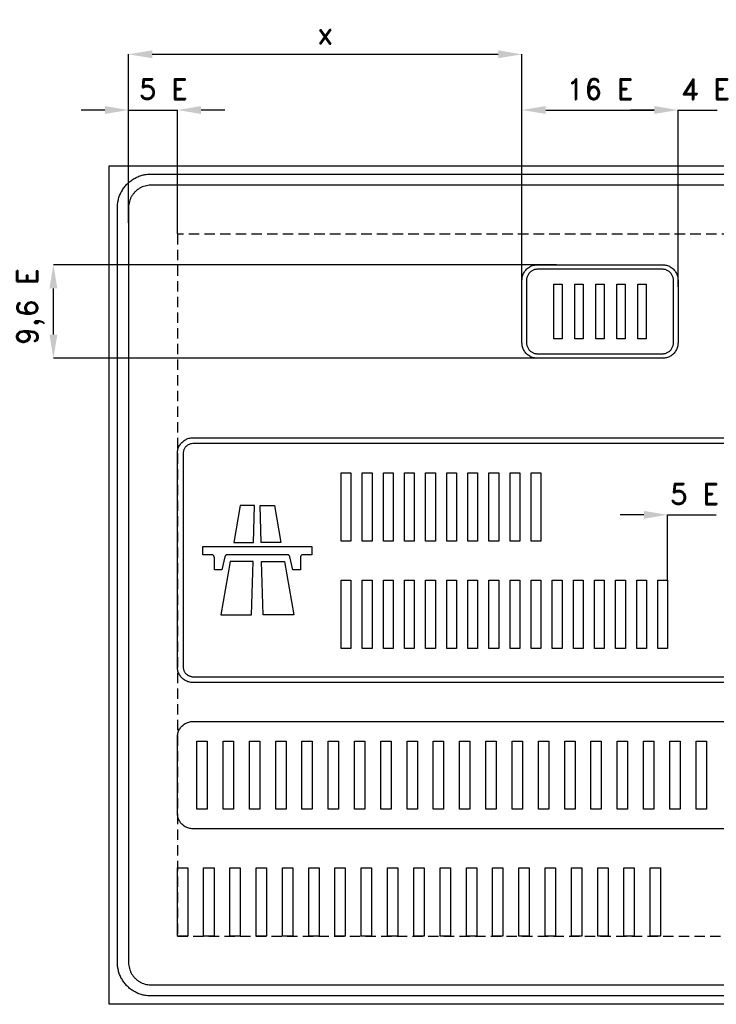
# Model space of a CAD drawing. Header units: millimetres. Extents: x 255 to 5039, y 469 to 4003.
# Tile 1 of 2: x 255 to 2755, y 469 to 4003. Entities that reach past the tile are written whole.
import ezdxf

# ---------------------------------------------------------------- set-up
doc = ezdxf.new("R2010")
doc.units = ezdxf.units.MM
doc.header["$LTSCALE"] = 5
doc.linetypes.add('ČÁRKOVANÁX2', pattern=[1.5, 1, -0.5])
doc.layers.add('Kóty', color=2, linetype='Continuous')
doc.layers.add('Značka', color=7, linetype='Continuous')
doc.styles.get("Standard").update_dxf_attribs({"font": 'romand.shx', "height": 75})
doc.dimstyles.get("Standard").update_dxf_attribs({"dimtxt": 75, "dimasz": 85, "dimexe": 0.18, "dimexo": 0.0625, "dimgap": 37.5, "dimtad": 1, "dimdec": 0, "dimzin": 0, "dimdsep": 46, "dimtxsty": 'Standard', "dimcen": 0.09, "dimadec": 0, "dimazin": 0, "dimtfac": 1, "dimtdec": 0, "dimtofl": 0, "dimtmove": 0, "dimatfit": 3, "dimfxl": 1, "dimtolj": 1, "dimtzin": 0, "dimarcsym": 0})

# ---------------------------------------------------------------- blocks, each defined once
blk = doc.blocks.new('*D0')
at = {"layer": 'Defpoints', "color": 0, "transparency": 16777216}
for p in [(2618, 3678.7), (2058, 3044.1), (2618, 3044.1)]:
    blk.add_point(p, dxfattribs=at)
at = {"layer": 'Kóty', "color": 0, "lineweight": -2, "transparency": 16777216}
for p, q in [((2058, 3044.2), (2058, 3678.9)), ((2143, 3678.7), (2533, 3678.7)), ((2618, 3044.2), (2618, 3678.9))]:
    blk.add_line(p, q, dxfattribs=at)
at = {"layer": 'Kóty', "color": 0, "transparency": 16777216}
for points in [[(2143, 3692.9), (2143, 3664.6), (2058, 3678.7)], [(2533, 3692.9), (2533, 3664.6), (2618, 3678.7)]]:
    blk.add_solid(points, dxfattribs=at)
at = {"layer": 'Kóty', "color": 0, "transparency": 16777216, "insert": (2338, 3753.7), "char_height": 75, "attachment_point": 5}
blk.add_mtext('\\A1;16 E', dxfattribs=at)
blk = doc.blocks.new('*D2')
at = {"layer": 'Defpoints', "color": 0, "transparency": 16777216}
for p in [(2058, 3878.7), (646, 3273.5), (2058, 3044.2)]:
    blk.add_point(p, dxfattribs=at)
at = {"layer": 'Kóty', "color": 0, "lineweight": -2, "transparency": 16777216}
for p, q in [((646, 3273.6), (646, 3878.9)), ((731, 3878.7), (1973, 3878.7)), ((2058, 3044.2), (2058, 3878.9))]:
    blk.add_line(p, q, dxfattribs=at)
at = {"layer": 'Kóty', "color": 0, "transparency": 16777216}
for points in [[(731, 3892.9), (731, 3864.6), (646, 3878.7)], [(1973, 3892.9), (1973, 3864.6), (2058, 3878.7)]]:
    blk.add_solid(points, dxfattribs=at)
at = {"layer": 'Kóty', "color": 0, "transparency": 16777216, "insert": (1352, 3953.7), "char_height": 75, "attachment_point": 5}
blk.add_mtext('\\A1;x', dxfattribs=at)

msp = doc.modelspace()

# ---------------------------------------------------------------- linework, layer by layer
at = {"layer": 'Kóty'}
for p, q in [((561, 3678.7), (476, 3678.7)), ((646, 3273.5), (646, 3678.9)), ((821, 3233.8), (821, 3678.9)), ((821, 3233.9), (821, 3678.9)), ((991, 3678.7), (906, 3678.7)), ((2533, 3678.7), (2448, 3678.7)), ((2618, 3044.2), (2618, 3678.9)), ((2182.3, 3123.5), (375.8, 3123.5)), ((376, 2872.5), (376, 3038.5)), ((2182.3, 2787.5), (375.8, 2787.5)), ((2495.5, 2225.8), (2410.5, 2225.8)), ((2580.5, 1991.2), (2580.5, 2226))]:
    msp.add_line(p, q, dxfattribs=at)
for points in [[(646, 3678.7), (821, 3678.7)], [(2618, 3678.7), (2758, 3678.7)], [(2580.5, 2225.8), (2755.5, 2225.8)]]:
    msp.add_lwpolyline(points, dxfattribs=at)
for points in [[(561, 3692.9), (561, 3664.6), (646, 3678.7)], [(906, 3692.9), (906, 3664.6), (821, 3678.7)], [(2533, 3692.9), (2533, 3664.6), (2618, 3678.7)], [(361.9, 3038.5), (390.2, 3038.5), (376, 3123.5)], [(361.9, 2872.5), (390.2, 2872.5), (376, 2787.5)], [(2495.5, 2240), (2495.5, 2211.6), (2580.5, 2225.8)]]:
    msp.add_solid(points, dxfattribs=at)
at = {"layer": 'Značka', "color": 5}
for points in [[(576, 468.7), (576, 3478.7), (4576, 3478.7), (4576, 468.7), (576, 468.7)], [(2172.3, 2857.5), (2172.3, 3053.5), (2202, 3053.5), (2202, 2857.5), (2172.3, 2857.5)], [(2247.7, 2857.5), (2247.7, 3053.5), (2277.4, 3053.5), (2277.4, 2857.5), (2247.7, 2857.5)], [(2323.2, 2857.5), (2323.2, 3053.5), (2352.9, 3053.5), (2352.9, 2857.5), (2323.2, 2857.5)], [(2398.6, 2857.5), (2398.6, 3053.5), (2428.3, 3053.5), (2428.3, 2857.5), (2398.6, 2857.5)], [(2474, 2857.5), (2474, 3053.5), (2503.7, 3053.5), (2503.7, 2857.5), (2474, 2857.5)], [(821, 713.7), (821, 958.7), (858.2, 958.7), (858.2, 713.7), (821, 713.7)], [(915.3, 713.7), (915.3, 958.7), (952.5, 958.7), (952.5, 713.7), (915.3, 713.7)], [(1009.6, 713.7), (1009.6, 958.7), (1046.8, 958.7), (1046.8, 713.7), (1009.6, 713.7)], [(1103.9, 713.7), (1103.9, 958.7), (1141, 958.7), (1141, 713.7), (1103.9, 713.7)], [(1198.2, 713.7), (1198.2, 958.7), (1235.3, 958.7), (1235.3, 713.7), (1198.2, 713.7)], [(1292.5, 713.7), (1292.5, 958.7), (1329.6, 958.7), (1329.6, 713.7), (1292.5, 713.7)], [(1386.8, 713.7), (1386.8, 958.7), (1423.9, 958.7), (1423.9, 713.7), (1386.8, 713.7)], [(1481.1, 713.7), (1481.1, 958.7), (1518.2, 958.7), (1518.2, 713.7), (1481.1, 713.7)], [(1575.4, 713.7), (1575.4, 958.7), (1612.5, 958.7), (1612.5, 713.7), (1575.4, 713.7)], [(1669.7, 713.7), (1669.7, 958.7), (1706.8, 958.7), (1706.8, 713.7), (1669.7, 713.7)], [(1764, 713.7), (1764, 958.7), (1801.1, 958.7), (1801.1, 713.7), (1764, 713.7)], [(1858.3, 713.7), (1858.3, 958.7), (1895.4, 958.7), (1895.4, 713.7), (1858.3, 713.7)], [(1952.6, 713.7), (1952.6, 958.7), (1989.7, 958.7), (1989.7, 713.7), (1952.6, 713.7)], [(2046.9, 713.7), (2046.9, 958.7), (2084, 958.7), (2084, 713.7), (2046.9, 713.7)], [(2141.2, 713.7), (2141.2, 958.7), (2178.3, 958.7), (2178.3, 713.7), (2141.2, 713.7)], [(2235.5, 713.7), (2235.5, 958.7), (2272.6, 958.7), (2272.6, 713.7), (2235.5, 713.7)], [(2329.8, 713.7), (2329.8, 958.7), (2366.9, 958.7), (2366.9, 713.7), (2329.8, 713.7)], [(2424.1, 713.7), (2424.1, 958.7), (2461.2, 958.7), (2461.2, 713.7), (2424.1, 713.7)], [(2518.4, 713.7), (2518.4, 958.7), (2555.5, 958.7), (2555.5, 713.7), (2518.4, 713.7)], [(726, 538.7), (4426, 538.7)], [(4426, 498.7), (726, 498.7)]]:
    msp.add_lwpolyline(points, dxfattribs=at)
for points in [[(726, 498.7), (725.5, 498.7), (725.1, 498.7, -0.03218), (709.6, 499.8, -0.035443), (694.4, 503, -0.036267), (679.6, 508, -0.03442), (665.7, 515, -0.033721), (652.8, 523.6, -0.034085), (641.2, 533.9, -0.034209), (630.9, 545.5, -0.034229), (622.3, 558.5, -0.034044), (615.3, 572.4, -0.033412), (610.3, 587.1, -0.034127), (607.1, 602.3, -0.036745), (606, 617.8), (606, 618.3), (606, 618.7), (606, 3328.7), (606, 3329.2), (606, 3329.7, -0.032181), (607.1, 3345.2, -0.035446), (610.3, 3360.4, -0.036271), (615.3, 3375.1, -0.034414), (622.3, 3389, -0.033711), (630.9, 3402, -0.034082), (641.2, 3413.6, -0.03421), (652.8, 3423.9, -0.034229), (665.7, 3432.5, -0.034026), (679.6, 3439.5, -0.033416), (694.4, 3444.5, -0.034113), (709.6, 3447.7, -0.036749), (725.1, 3448.7), (725.5, 3448.7), (726, 3448.7), (4426, 3448.7)], [(4426, 3408.7), (726, 3408.7), (725.7, 3408.7), (725.4, 3408.7, 0.032179), (715.1, 3408, 0.035442), (704.9, 3405.9, 0.03626), (695.1, 3402.6, 0.034424), (685.8, 3397.9, 0.033731), (677.2, 3392.2, 0.034079), (669.5, 3385.3, 0.034187), (662.6, 3377.6, 0.034232), (656.8, 3368.9, 0.034052), (652.2, 3359.7, 0.03342), (648.9, 3349.9, 0.034126), (646.7, 3339.7, 0.036746), (646, 3329.4), (646, 3329.1), (646, 3328.7), (646, 618.7), (646, 618.4), (646, 618.1, 0.03218), (646.7, 607.8, 0.035443), (648.9, 597.6, 0.036267), (652.2, 587.8, 0.03442), (656.8, 578.6, 0.033721), (662.6, 569.9, 0.034085), (669.5, 562.2, 0.03421), (677.2, 555.3, 0.034229), (685.8, 549.6, 0.034044), (695.1, 544.9, 0.033411), (704.9, 541.6, 0.034128), (715.1, 539.4, 0.036745), (725.4, 538.7), (725.7, 538.7), (726, 538.7)], [(2114, 2787.5), (2113.8, 2787.5), (2113.6, 2787.5, -0.032187), (2106.3, 2788, -0.035452), (2099.2, 2789.5, -0.036245), (2092.4, 2791.8, -0.03443), (2085.9, 2795.1, -0.033697), (2079.9, 2799.1, -0.034077), (2074.4, 2803.9, -0.034213), (2069.6, 2809.3, -0.034209), (2065.6, 2815.4, -0.034055), (2062.3, 2821.9, -0.033414), (2060, 2828.7, -0.034136), (2058.5, 2835.8, -0.036746), (2058, 2843.1), (2058, 2843.3), (2058, 2843.5), (2058, 3067.5), (2058, 3067.7), (2058, 3067.9, -0.032169), (2058.5, 3075.2, -0.035413), (2060, 3082.3, -0.03627), (2062.3, 3089.1, -0.034416), (2065.6, 3095.6, -0.033716), (2069.6, 3101.7, -0.034112), (2074.4, 3107.1, -0.034252), (2079.9, 3111.9, -0.034264), (2085.9, 3115.9, -0.03407), (2092.4, 3119.2, -0.033424), (2099.2, 3121.5, -0.034116), (2106.3, 3123, -0.036744), (2113.6, 3123.5), (2113.8, 3123.5), (2114, 3123.5), (2562, 3123.5), (2562.2, 3123.5), (2562.5, 3123.5, -0.032187), (2569.7, 3123, -0.035452), (2576.8, 3121.5, -0.036245), (2583.7, 3119.2, -0.03443), (2590.1, 3115.9, -0.033697), (2596.2, 3111.9, -0.034077), (2601.6, 3107.1, -0.034213), (2606.4, 3101.7, -0.034209), (2610.4, 3095.6, -0.034055), (2613.7, 3089.1, -0.033414), (2616, 3082.3, -0.034136), (2617.5, 3075.2, -0.036746), (2618, 3067.9), (2618, 3067.7), (2618, 3067.5), (2618, 2843.5), (2618, 2843.3), (2618, 2843.1, -0.032169), (2617.5, 2835.8, -0.035413), (2616, 2828.7, -0.03627), (2613.7, 2821.8, -0.034416), (2610.4, 2815.4, -0.033716), (2606.4, 2809.3, -0.034112), (2601.6, 2803.9, -0.034252), (2596.2, 2799.1, -0.034264), (2590.1, 2795.1, -0.03407), (2583.7, 2791.8, -0.033424), (2576.8, 2789.5, -0.034116), (2569.7, 2788, -0.036744), (2562.5, 2787.5), (2562.2, 2787.5), (2562, 2787.5), (2114, 2787.5)], [(2114, 2787.5), (2113.8, 2787.5), (2113.6, 2787.5, -0.032187), (2106.3, 2788, -0.035452), (2099.2, 2789.5, -0.036245), (2092.4, 2791.8, -0.03443), (2085.9, 2795.1, -0.033697), (2079.9, 2799.1, -0.034077), (2074.4, 2803.9, -0.034213), (2069.6, 2809.3, -0.034209), (2065.6, 2815.4, -0.034055), (2062.3, 2821.9, -0.033414), (2060, 2828.7, -0.034136), (2058.5, 2835.8, -0.036746), (2058, 2843.1), (2058, 2843.3), (2058, 2843.5), (2058, 3067.5), (2058, 3067.7), (2058, 3067.9, -0.032169), (2058.5, 3075.2, -0.035413), (2060, 3082.3, -0.03627), (2062.3, 3089.1, -0.034416), (2065.6, 3095.6, -0.033716), (2069.6, 3101.7, -0.034112), (2074.4, 3107.1, -0.034252), (2079.9, 3111.9, -0.034264), (2085.9, 3115.9, -0.03407), (2092.4, 3119.2, -0.033424), (2099.2, 3121.5, -0.034116), (2106.3, 3123, -0.036744), (2113.6, 3123.5), (2113.8, 3123.5), (2114, 3123.5), (2562, 3123.5), (2562.2, 3123.5), (2562.5, 3123.5, -0.032187), (2569.7, 3123, -0.035452), (2576.8, 3121.5, -0.036245), (2583.7, 3119.2, -0.03443), (2590.1, 3115.9, -0.033697), (2596.2, 3111.9, -0.034077), (2601.6, 3107.1, -0.034213), (2606.4, 3101.7, -0.034209), (2610.4, 3095.6, -0.034055), (2613.7, 3089.1, -0.033414), (2616, 3082.3, -0.034136), (2617.5, 3075.2, -0.036746), (2618, 3067.9), (2618, 3067.7), (2618, 3067.5), (2618, 2843.5), (2618, 2843.3), (2618, 2843.1, -0.032169), (2617.5, 2835.8, -0.035413), (2616, 2828.7, -0.03627), (2613.7, 2821.8, -0.034416), (2610.4, 2815.4, -0.033716), (2606.4, 2809.3, -0.034112), (2601.6, 2803.9, -0.034252), (2596.2, 2799.1, -0.034264), (2590.1, 2795.1, -0.03407), (2583.7, 2791.8, -0.033424), (2576.8, 2789.5, -0.034116), (2569.7, 2788, -0.036744), (2562.5, 2787.5), (2562.2, 2787.5), (2562, 2787.5), (2114, 2787.5)], [(2114, 2803.8), (2562, 2803.8), (2562.2, 2803.8), (2562.3, 2803.8, 0.032165), (2567.4, 2804.2, 0.035498), (2572.5, 2805.2, 0.036249), (2577.3, 2806.9, 0.034448), (2581.9, 2809.2, 0.033709), (2586.2, 2812, 0.034063), (2590.1, 2815.4, 0.034168), (2593.5, 2819.3, 0.034229), (2596.3, 2823.6, 0.034065), (2598.6, 2828.2, 0.033429), (2600.3, 2833, 0.034122), (2601.3, 2838.1, 0.036764), (2601.7, 2843.2), (2601.7, 2843.3), (2601.7, 2843.5), (2601.7, 3067.5), (2601.7, 3067.7), (2601.7, 3067.8, 0.032185), (2601.3, 3072.9, 0.035436), (2600.3, 3078, 0.036271), (2598.6, 3082.8, 0.034459), (2596.3, 3087.4, 0.033762), (2593.5, 3091.7, 0.034079), (2590.1, 3095.5, 0.0342), (2586.2, 3098.9, 0.034243), (2581.9, 3101.8, 0.034044), (2577.3, 3104.1, 0.03339), (2572.5, 3105.8, 0.034168), (2567.4, 3106.8, 0.036739), (2562.3, 3107.2), (2562.2, 3107.2), (2562, 3107.2), (2114, 3107.2), (2113.9, 3107.2), (2113.7, 3107.2, 0.032165), (2108.6, 3106.8, 0.035498), (2103.5, 3105.8, 0.036249), (2098.7, 3104.1, 0.034448), (2094.1, 3101.8, 0.033709), (2089.8, 3098.9, 0.034063), (2086, 3095.5, 0.034168), (2082.6, 3091.7, 0.034229), (2079.7, 3087.4, 0.034065), (2077.4, 3082.8, 0.033429), (2075.8, 3078, 0.034122), (2074.7, 3072.9, 0.036764), (2074.3, 3067.8), (2074.3, 3067.7), (2074.3, 3067.5), (2074.3, 2843.5), (2074.3, 2843.3), (2074.3, 2843.2, 0.032185), (2074.7, 2838.1, 0.035436), (2075.8, 2833, 0.036271), (2077.4, 2828.2, 0.034459), (2079.7, 2823.6, 0.033762), (2082.6, 2819.3, 0.034079), (2086, 2815.4, 0.0342), (2089.8, 2812, 0.034243), (2094.1, 2809.2, 0.034044), (2098.7, 2806.9, 0.03339), (2103.5, 2805.2, 0.034168), (2108.6, 2804.2, 0.036739), (2113.7, 2803.8), (2113.9, 2803.8), (2114, 2803.8)]]:
    msp.add_lwpolyline(points, format="xyb", dxfattribs=at)
at = {"layer": 'Značka', "color": 6, "linetype": 'ČÁRKOVANÁX2', "ltscale": 7.5}
msp.add_lwpolyline([(821, 713.7), (4331, 713.7), (4331, 3233.7), (821, 3233.7)], close=True, dxfattribs=at)
at = {"layer": 'Značka', "color": 3}
for points in [[(877, 1623.7), (876.8, 1623.7), (876.6, 1623.7, -0.032169), (869.3, 1624.3, -0.035416), (862.2, 1625.7, -0.036276), (855.4, 1628.1, -0.034438), (848.9, 1631.3, -0.033727), (842.9, 1635.3, -0.034086), (837.4, 1640.1, -0.034208), (832.6, 1645.6, -0.034232), (828.6, 1651.6, -0.034057), (825.4, 1658.1, -0.033416), (823, 1665, -0.034126), (821.5, 1672.1, -0.036744), (821, 1679.3), (821, 1679.5), (821, 1679.7), (821, 2446.2), (821, 2446.5), (821, 2446.7, -0.032177), (821.5, 2453.9, -0.035445), (823, 2461, -0.03627), (825.3, 2467.9, -0.034431), (828.6, 2474.4, -0.033721), (832.6, 2480.4, -0.034071), (837.4, 2485.8, -0.034199), (842.9, 2490.6, -0.034234), (848.9, 2494.7, -0.034059), (855.4, 2497.9, -0.033405), (862.2, 2500.3, -0.034133), (869.4, 2501.8, -0.036744), (876.6, 2502.2), (876.8, 2502.2), (877, 2502.2), (4275, 2502.2)], [(877, 1623.7), (876.8, 1623.7), (876.6, 1623.7, -0.032169), (869.3, 1624.3, -0.035416), (862.2, 1625.7, -0.036276), (855.4, 1628.1, -0.034438), (848.9, 1631.3, -0.033727), (842.9, 1635.3, -0.034086), (837.4, 1640.1, -0.034208), (832.6, 1645.6, -0.034232), (828.6, 1651.6, -0.034057), (825.4, 1658.1, -0.033416), (823, 1665, -0.034126), (821.5, 1672.1, -0.036744), (821, 1679.3), (821, 1679.5), (821, 1679.7), (821, 2446.2), (821, 2446.5), (821, 2446.7, -0.032177), (821.5, 2453.9, -0.035445), (823, 2461, -0.03627), (825.3, 2467.9, -0.034431), (828.6, 2474.4, -0.033721), (832.6, 2480.4, -0.034071), (837.4, 2485.8, -0.034199), (842.9, 2490.6, -0.034234), (848.9, 2494.7, -0.034059), (855.4, 2497.9, -0.033405), (862.2, 2500.3, -0.034133), (869.4, 2501.8, -0.036744), (876.6, 2502.2), (876.8, 2502.2), (877, 2502.2), (4275, 2502.2)], [(4275, 2481.2), (877, 2481.2), (876.9, 2481.2), (876.7, 2481.2), (872.2, 2480.9), (867.8, 2480), (863.5, 2478.6), (859.4, 2476.5, 0.033719), (855.7, 2474, 0.034074), (852.3, 2471, 0.034201), (849.3, 2467.6, 0.034197), (846.8, 2463.8, 0.034046), (844.7, 2459.8, 0.033399), (843.3, 2455.5, 0.034128), (842.3, 2451, 0.036744), (842, 2446.5), (842, 2446.4), (842, 2446.2), (842, 1679.7), (842, 1679.6), (842, 1679.5, 0.032178), (842.3, 1675, 0.035437), (843.3, 1670.5, 0.036267), (844.7, 1666.2, 0.034424), (846.8, 1662.2, 0.033701), (849.3, 1658.4, 0.034065), (852.3, 1655, 0.034205), (855.7, 1652, 0.03423), (859.4, 1649.5, 0.034013), (863.5, 1647.5, 0.033408), (867.8, 1646, 0.03415), (872.2, 1645, 0.036731), (876.7, 1644.7), (876.9, 1644.7), (877, 1644.7)], [(1224.7, 2075), (1224.6, 2075.4), (1224.5, 2075.8, 0.047738), (1223.8, 2077.5, 0.048002), (1222.8, 2078.9, 0.059514), (1221.3, 2080.5, 0.058374), (1219.4, 2081.6), (1217.8, 2082.3), (1216.1, 2082.6), (1215.6, 2082.6), (1215.2, 2082.6), (1000.9, 2082.6), (1000.4, 2082.6), (1000, 2082.6), (998.3, 2082.3), (996.6, 2081.6, 0.059593), (994.8, 2080.5, 0.058362), (993.2, 2078.9, 0.048235), (992.2, 2077.5, 0.052392), (991.5, 2075.8), (991.4, 2075.4), (991.3, 2075), (980.6, 2028.7), (953.7, 2028.7), (953.7, 2072.8), (953.6, 2073.3), (953.6, 2073.8, 0.055739), (953.2, 2075.8, 0.056169), (952.4, 2077.7, 0.069681), (950.8, 2079.7, 0.068358), (948.8, 2081.3, 0.056434), (946.9, 2082.1, 0.06118), (944.9, 2082.5), (944.4, 2082.6), (943.9, 2082.6), (912, 2082.6), (912, 2112), (1304, 2112), (1304, 2082.6), (1272.2, 2082.6), (1271.7, 2082.6), (1271.1, 2082.5, 0.055721), (1269.1, 2082.1, 0.056088), (1267.3, 2081.3, 0.069667), (1265.2, 2079.7, 0.06837), (1263.7, 2077.7, 0.056452), (1262.8, 2075.8, 0.061124), (1262.4, 2073.8, 0.012141), (1262.4, 2073.3, 0.004052), (1262.4, 2072.8), (1262.4, 2028.7), (1235.4, 2028.7), (1224.7, 2075)]]:
    msp.add_lwpolyline(points, format="xyb", dxfattribs=at)
for points in [[(1409, 2131.2), (1409, 2376.2), (1444, 2376.2), (1444, 2131.2), (1409, 2131.2)], [(1484.8, 2131.2), (1484.8, 2376.2), (1519.7, 2376.2), (1519.7, 2131.2), (1484.8, 2131.2)], [(1560.6, 2131.2), (1560.6, 2376.2), (1595.5, 2376.2), (1595.5, 2131.2), (1560.6, 2131.2)], [(1636.3, 2131.2), (1636.3, 2376.2), (1671.3, 2376.2), (1671.3, 2131.2), (1636.3, 2131.2)], [(1712.1, 2131.2), (1712.1, 2376.2), (1747, 2376.2), (1747, 2131.2), (1712.1, 2131.2)], [(1787.9, 2131.2), (1787.9, 2376.2), (1822.8, 2376.2), (1822.8, 2131.2), (1787.9, 2131.2)], [(1863.6, 2131.2), (1863.6, 2376.2), (1898.6, 2376.2), (1898.6, 2131.2), (1863.6, 2131.2)], [(1939.4, 2131.2), (1939.4, 2376.2), (1974.4, 2376.2), (1974.4, 2131.2), (1939.4, 2131.2)], [(2015.2, 2131.2), (2015.2, 2376.2), (2050.1, 2376.2), (2050.1, 2131.2), (2015.2, 2131.2)], [(2091, 2131.2), (2091, 2376.2), (2125.9, 2376.2), (2125.9, 2131.2), (2091, 2131.2)], [(1023.1, 2126.7), (1094.4, 2126.7), (1097.8, 2259), (1046.5, 2259), (1023.1, 2126.7)], [(1192.9, 2126.7), (1121.7, 2126.7), (1118.2, 2259), (1169.6, 2259), (1192.9, 2126.7)], [(977.3, 1867), (1087.6, 1867), (1092.6, 2058.1), (1011, 2058.1), (977.3, 1867)], [(1238.7, 1867), (1128.5, 1867), (1123.5, 2058.1), (1205, 2058.1), (1238.7, 1867)], [(1409, 1746.2), (1409, 1991.2), (1444, 1991.2), (1444, 1746.2), (1409, 1746.2)], [(1484.8, 1746.2), (1484.8, 1991.2), (1519.7, 1991.2), (1519.7, 1746.2), (1484.8, 1746.2)], [(1560.6, 1746.2), (1560.6, 1991.2), (1595.5, 1991.2), (1595.5, 1746.2), (1560.6, 1746.2)], [(1636.3, 1746.2), (1636.3, 1991.2), (1671.3, 1991.2), (1671.3, 1746.2), (1636.3, 1746.2)], [(1712.1, 1746.2), (1712.1, 1991.2), (1747, 1991.2), (1747, 1746.2), (1712.1, 1746.2)], [(1787.9, 1746.2), (1787.9, 1991.2), (1822.8, 1991.2), (1822.8, 1746.2), (1787.9, 1746.2)], [(1863.6, 1746.2), (1863.6, 1991.2), (1898.6, 1991.2), (1898.6, 1746.2), (1863.6, 1746.2)], [(1939.4, 1746.2), (1939.4, 1991.2), (1974.4, 1991.2), (1974.4, 1746.2), (1939.4, 1746.2)], [(2015.2, 1746.2), (2015.2, 1991.2), (2050.1, 1991.2), (2050.1, 1746.2), (2015.2, 1746.2)], [(2091, 1746.2), (2091, 1991.2), (2125.9, 1991.2), (2125.9, 1746.2), (2091, 1746.2)], [(2166.7, 1746.2), (2166.7, 1991.2), (2201.7, 1991.2), (2201.7, 1746.2), (2166.7, 1746.2)], [(2242.5, 1746.2), (2242.5, 1991.2), (2277.4, 1991.2), (2277.4, 1746.2), (2242.5, 1746.2)], [(2318.3, 1746.2), (2318.3, 1991.2), (2353.2, 1991.2), (2353.2, 1746.2), (2318.3, 1746.2)], [(2394, 1746.2), (2394, 1991.2), (2429, 1991.2), (2429, 1746.2), (2394, 1746.2)], [(2469.8, 1746.2), (2469.8, 1991.2), (2504.8, 1991.2), (2504.8, 1746.2), (2469.8, 1746.2)], [(2545.6, 1746.2), (2545.6, 1991.2), (2580.5, 1991.2), (2580.5, 1746.2), (2545.6, 1746.2)], [(877, 1644.7), (4275, 1644.7)], [(4275, 1623.7), (877, 1623.7)], [(4275, 1623.7), (877, 1623.7)]]:
    msp.add_lwpolyline(points, dxfattribs=at)
at = {"layer": 'Značka', "color": 251}
msp.add_lwpolyline([(877, 1098.7), (876.8, 1098.7), (876.6, 1098.7, -0.032177), (869.3, 1099.3, -0.035449), (862.2, 1100.7, -0.03626), (855.4, 1103.1, -0.034416), (848.9, 1106.3, -0.033727), (842.9, 1110.3, -0.034092), (837.4, 1115.1, -0.034202), (832.6, 1120.6, -0.034228), (828.6, 1126.6, -0.034046), (825.4, 1133.1, -0.033413), (823, 1140, -0.034123), (821.5, 1147.1, -0.036742), (821, 1154.3), (821, 1154.5), (821, 1154.7), (821, 1427.7), (821, 1428), (821, 1428.2, -0.032178), (821.5, 1435.4, -0.035445), (823, 1442.5, -0.036265), (825.3, 1449.4, -0.034416), (828.6, 1455.9, -0.033717), (832.6, 1461.9, -0.034088), (837.4, 1467.3, -0.034211), (842.9, 1472.1, -0.034241), (848.9, 1476.2, -0.034044), (855.4, 1479.4, -0.033413), (862.2, 1481.8, -0.034124), (869.4, 1483.3, -0.036744), (876.6, 1483.7), (876.8, 1483.7), (877, 1483.7), (4219, 1483.7)], format="xyb", dxfattribs=at)
for points in [[(891, 1168.7), (891, 1413.7), (928.2, 1413.7), (928.2, 1168.7), (891, 1168.7)], [(985.3, 1168.7), (985.3, 1413.7), (1022.5, 1413.7), (1022.5, 1168.7), (985.3, 1168.7)], [(1079.6, 1168.7), (1079.6, 1413.7), (1116.8, 1413.7), (1116.8, 1168.7), (1079.6, 1168.7)], [(1173.9, 1168.7), (1173.9, 1413.7), (1211, 1413.7), (1211, 1168.7), (1173.9, 1168.7)], [(1268.2, 1168.7), (1268.2, 1413.7), (1305.3, 1413.7), (1305.3, 1168.7), (1268.2, 1168.7)], [(1362.5, 1168.7), (1362.5, 1413.7), (1399.6, 1413.7), (1399.6, 1168.7), (1362.5, 1168.7)], [(1456.8, 1168.7), (1456.8, 1413.7), (1493.9, 1413.7), (1493.9, 1168.7), (1456.8, 1168.7)], [(1551.1, 1168.7), (1551.1, 1413.7), (1588.2, 1413.7), (1588.2, 1168.7), (1551.1, 1168.7)], [(1645.4, 1168.7), (1645.4, 1413.7), (1682.5, 1413.7), (1682.5, 1168.7), (1645.4, 1168.7)], [(1739.7, 1168.7), (1739.7, 1413.7), (1776.8, 1413.7), (1776.8, 1168.7), (1739.7, 1168.7)], [(1834, 1168.7), (1834, 1413.7), (1871.1, 1413.7), (1871.1, 1168.7), (1834, 1168.7)], [(1928.3, 1168.7), (1928.3, 1413.7), (1965.4, 1413.7), (1965.4, 1168.7), (1928.3, 1168.7)], [(2022.6, 1168.7), (2022.6, 1413.7), (2059.7, 1413.7), (2059.7, 1168.7), (2022.6, 1168.7)], [(2116.9, 1168.7), (2116.9, 1413.7), (2154, 1413.7), (2154, 1168.7), (2116.9, 1168.7)], [(2211.2, 1168.7), (2211.2, 1413.7), (2248.3, 1413.7), (2248.3, 1168.7), (2211.2, 1168.7)], [(2305.5, 1168.7), (2305.5, 1413.7), (2342.6, 1413.7), (2342.6, 1168.7), (2305.5, 1168.7)], [(2399.8, 1168.7), (2399.8, 1413.7), (2436.9, 1413.7), (2436.9, 1168.7), (2399.8, 1168.7)], [(2494.1, 1168.7), (2494.1, 1413.7), (2531.2, 1413.7), (2531.2, 1168.7), (2494.1, 1168.7)], [(2588.4, 1168.7), (2588.4, 1413.7), (2625.5, 1413.7), (2625.5, 1168.7), (2588.4, 1168.7)], [(2682.7, 1168.7), (2682.7, 1413.7), (2719.8, 1413.7), (2719.8, 1168.7), (2682.7, 1168.7)], [(4219, 1098.7), (877, 1098.7)]]:
    msp.add_lwpolyline(points, dxfattribs=at)

# ---------------------------------------------------------------- texts
at = {"layer": 'Kóty', "char_height": 75, "attachment_point": 5}
for s, insert in [('\\A1;5 E', (770.8, 3753.7)), ('\\A1;4 E', (2716.6, 3753.7)), ('\\A1;5 E', (2677.5, 2300.8))]:
    msp.add_mtext(s, dxfattribs=dict(at, insert=insert))
at = {"layer": 'Kóty', "insert": (293.9, 2973.2), "char_height": 75, "attachment_point": 5, "rotation": 90}
msp.add_mtext('\\A1;9,6 E', dxfattribs=at)

# ---------------------------------------------------------------- dimensions: what is measured, and where the dimension line sits
at = {"layer": 'Kóty'}
for base, p1, p2, text, picture, middle in [((2058, 3878.7), (646, 3273.5), (2058, 3044.2), 'x', '*D2', (1352, 3953.7)), ((2618, 3678.7), (2058, 3044.1), (2618, 3044.1), '16 E', '*D0', (2338, 3753.7))]:
    dim = msp.add_linear_dim(base=base, p1=p1, p2=p2, text=text, dimstyle='Standard', dxfattribs=at)
    dim.commit()
    dim.dimension.update_dxf_attribs({"geometry": picture, "text_midpoint": middle})

doc.saveas('drawing.dxf')
